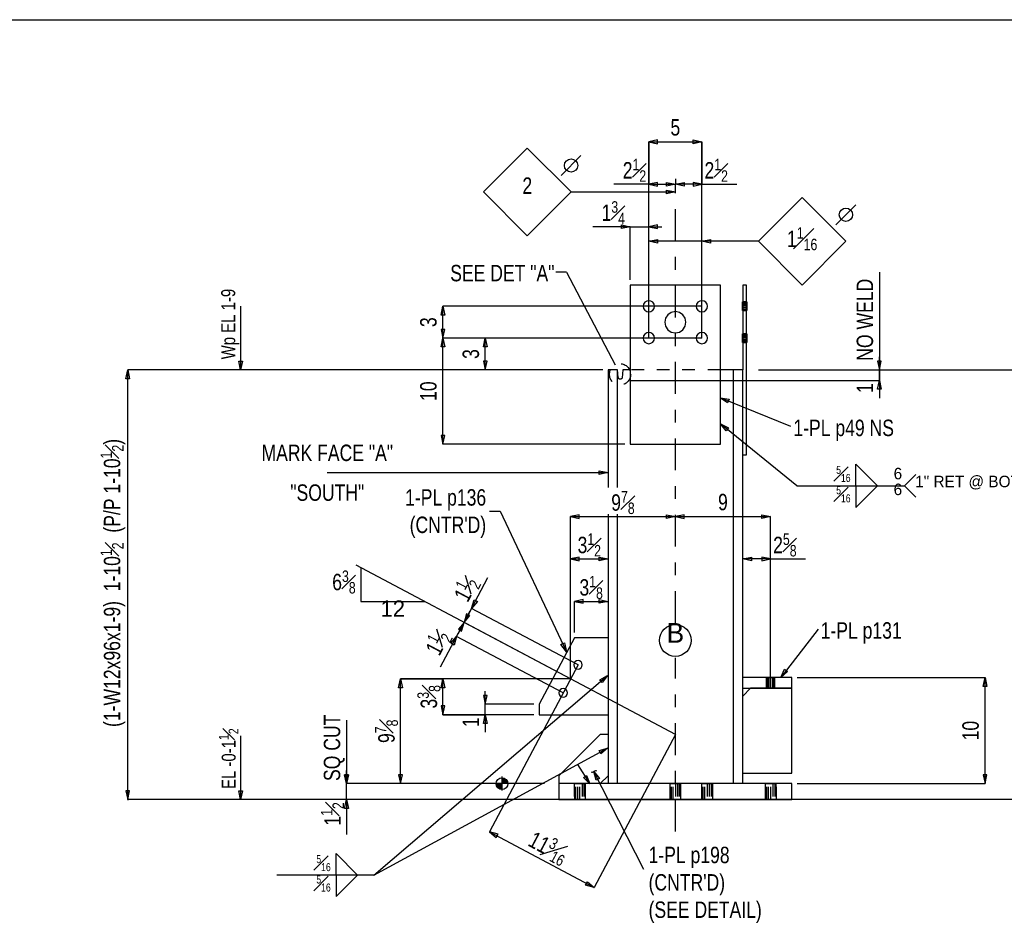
# Model space of a CAD drawing. Header units: inches. Extents: x -17.2 to 17.5, y -11.2 to 11.2.
# Tile 3 of 5: x -4.8 to 3, y 4.2 to 11.2. Entities that reach past the tile are written whole.
import ezdxf
from ezdxf.enums import TextEntityAlignment as Align

# ---------------------------------------------------------------- set-up
doc = ezdxf.new("R2010")
doc.units = ezdxf.units.IN
doc.header["$LTSCALE"] = 2.5
doc.header["$MEASUREMENT"] = 0
doc.linetypes.add('SDS2_5', pattern=[0.04, 0.02, -0.02])
doc.linetypes.add('SDS2_6', pattern=[0.2, 0.1, -0.05, 0, -0.05])
doc.layers.add('Layer_0', color=7, linetype='Continuous')
doc.layers.add('Outline', color=7, linetype='Continuous')
doc.styles.add('MTextWidth', font='txt', dxfattribs={"width": 0.8, "height": 0.2})

msp = doc.modelspace()

# ---------------------------------------------------------------- linework, layer by layer
at = {"color": 1, "linetype": 'Continuous'}
for p, q in [((-1.1305, 9.8966), (-0.7867, 10.2404)), ((-0.7867, 10.2404), (-0.4429, 9.8966)), ((0.1685, 10.2902), (0.1685, 9.9569)), ((0.5851, 10.2902), (0.5851, 9.9569)), ((-0.521, 10.0268), (-0.3648, 10.183)), ((0.3768, 9.9986), (0.3768, 9.9569)), ((0.3768, 9.9986), (0.3768, 9.9569)), ((0.1685, 9.9569), (-0.1059, 9.9569)), ((0.2373, 9.9717), (0.1685, 9.9569)), ((0.1685, 9.9569), (0.2373, 9.9421)), ((0.1685, 9.9569), (0.3768, 9.9569)), ((0.2373, 9.9421), (0.2373, 9.9717)), ((0.3079, 9.9421), (0.3079, 9.9717)), ((0.3079, 9.9717), (0.3768, 9.9569)), ((0.3768, 9.9569), (0.3079, 9.9421)), ((0.3079, 9.8818), (0.3079, 9.9113)), ((0.3079, 9.9113), (0.3768, 9.8966)), ((0.3768, 9.9569), (0.4457, 9.9717)), ((0.5851, 9.9569), (0.3768, 9.9569)), ((0.4457, 9.9421), (0.3768, 9.9569)), ((0.4457, 9.9717), (0.4457, 9.9421)), ((0.5851, 9.9569), (0.5162, 9.9717)), ((0.5162, 9.9717), (0.5162, 9.9421)), ((0.5162, 9.9421), (0.5851, 9.9569)), ((0.5851, 9.9569), (0.8595, 9.9569)), ((-0.7867, 9.5528), (-1.1305, 9.8966)), ((-0.4429, 9.8966), (-0.7867, 9.5528)), ((-0.4429, 9.8966), (0.3768, 9.8966)), ((0.3768, 9.8966), (0.3079, 9.8818)), ((0.3768, 9.8966), (0.3768, 9.8966)), ((0.1685, 9.5094), (0.2373, 9.5242)), ((0.2373, 9.5242), (0.2373, 9.4947)), ((0.5851, 9.5094), (0.1685, 9.5094)), ((0.1685, 9.5094), (0.1685, 9.5094)), ((0.2373, 9.4947), (0.1685, 9.5094)), ((-0.4783, 9.2665), (-0.5617, 9.2665)), ((-0.4783, 9.2665), (-0.0961, 8.5378)), ((1.9805, 9.2665), (1.9805, 8.4152)), ((-1.4648, 8.9297), (-1.4501, 8.9986)), ((-1.4501, 8.7486), (-1.4501, 8.9986)), ((-1.4501, 8.9986), (-1.4353, 8.9297)), ((0.5851, 8.9986), (-1.4501, 8.9986)), ((-1.4353, 8.9297), (-1.4648, 8.9297)), ((-1.4353, 8.8175), (-1.4648, 8.8175)), ((-1.4648, 8.8175), (-1.4501, 8.7486)), ((-1.4648, 8.6797), (-1.4501, 8.7486)), ((-1.4501, 8.7486), (-1.4353, 8.8175)), ((-1.4501, 7.9152), (-1.4501, 8.7486)), ((-1.4501, 8.7486), (-1.4353, 8.6797)), ((-0.8792, 8.7486), (-1.4501, 8.7486)), ((-0.8792, 8.7486), (-1.4501, 8.7486)), ((-1.1315, 8.6797), (-1.1167, 8.7486)), ((-1.1167, 8.4986), (-1.1167, 8.7486)), ((-1.1167, 8.7486), (-1.102, 8.6797)), ((0.5851, 8.7486), (-1.1167, 8.7486)), ((-1.4353, 8.6797), (-1.4648, 8.6797)), ((-1.102, 8.6797), (-1.1315, 8.6797)), ((1.9805, 8.4986), (1.9805, 8.6019)), ((-1.102, 8.5675), (-1.1315, 8.5675)), ((-1.1315, 8.5675), (-1.1167, 8.4986)), ((-1.1167, 8.4986), (-1.102, 8.5675)), ((1.9952, 8.5675), (1.9657, 8.5675)), ((1.9657, 8.5675), (1.9805, 8.4986)), ((1.9805, 8.4986), (1.9952, 8.5675)), ((-0.194, 8.4986), (-1.1167, 8.4986)), ((1.0298, 8.4986), (1.9805, 8.4986)), ((1.9805, 8.4986), (4.6012, 8.4986)), ((1.9805, 8.4152), (1.9805, 8.4986)), ((0.0226, 8.4152), (1.9805, 8.4152)), ((1.9657, 8.3463), (1.9805, 8.4152)), ((1.9805, 8.4152), (1.9805, 8.2774)), ((1.9805, 8.4152), (1.9952, 8.3463)), ((1.2839, 8.0543), (0.7294, 8.2804)), ((0.7294, 8.2804), (0.7294, 8.2804)), ((0.7294, 8.2804), (0.7988, 8.268)), ((0.7876, 8.2407), (0.7294, 8.2804)), ((1.9952, 8.3463), (1.9657, 8.3463)), ((0.7988, 8.268), (0.7876, 8.2407)), ((1.3305, 7.5878), (0.7312, 8.0749)), ((0.7312, 8.0749), (0.7312, 8.0749)), ((0.7312, 8.0749), (0.794, 8.0429)), ((0.7754, 8.02), (0.7312, 8.0749)), ((-1.4353, 7.9841), (-1.4648, 7.9841)), ((-1.4648, 7.9841), (-1.4501, 7.9152)), ((-1.4501, 7.9152), (-1.4353, 7.9841)), ((0.794, 8.0429), (0.7754, 8.02)), ((-0.019, 7.9152), (-1.4501, 7.9152)), ((1.7962, 7.5878), (1.7962, 7.7571)), ((1.7962, 7.7571), (1.9655, 7.5878)), ((2.1772, 7.5878), (2.267, 7.6776)), ((1.3305, 7.5878), (2.1772, 7.5878)), ((1.7962, 7.5878), (1.7962, 7.4185)), ((1.7962, 7.4185), (1.9655, 7.5878)), ((2.1772, 7.5878), (2.267, 7.498)), ((-1.0838, 7.3902), (-1.0005, 7.3902)), ((-1.0005, 7.3902), (-0.4792, 6.285)), ((-0.3779, 7.3616), (-0.4468, 7.3469)), ((-0.3779, 7.3321), (-0.3779, 7.3616)), ((0.3079, 7.3321), (0.3079, 7.3616)), ((0.3079, 7.3616), (0.3768, 7.3469)), ((0.4457, 7.3616), (0.3768, 7.3469)), ((0.4457, 7.3321), (0.4457, 7.3616)), ((1.0558, 7.3321), (1.0558, 7.3616)), ((1.0558, 7.3616), (1.1247, 7.3469)), ((-0.4468, 7.0135), (-0.4468, 7.3469)), ((-0.4468, 7.3469), (-0.3779, 7.3321)), ((-0.4468, 7.3469), (0.3768, 7.3469)), ((0.3768, 7.3469), (0.3079, 7.3321)), ((0.3768, 7.3469), (0.3768, 7.3469)), ((0.3768, 7.3469), (0.3768, 7.3469)), ((0.3768, 7.3469), (0.4457, 7.3321)), ((0.3768, 7.3469), (1.1247, 7.3469)), ((1.1247, 7.3469), (1.0558, 7.3321)), ((1.1247, 7.0135), (1.1247, 7.3469)), ((0.3768, 5.6344), (-2.1308, 6.965)), ((-0.3779, 7.0283), (-0.4468, 7.0135)), ((-0.4468, 6.0715), (-0.4468, 7.0135)), ((-0.4468, 7.0135), (-0.3779, 6.9988)), ((-0.4468, 7.0135), (-0.1524, 7.0135)), ((-0.3779, 6.9988), (-0.3779, 7.0283)), ((-0.2213, 6.9988), (-0.2213, 7.0283)), ((-0.2213, 7.0283), (-0.1524, 7.0135)), ((-0.1524, 7.0135), (-0.2213, 6.9988)), ((-0.1524, 7.0135), (-0.1524, 7.0135)), ((0.906, 7.0135), (0.9748, 7.0283)), ((1.1247, 7.0135), (0.906, 7.0135)), ((0.9748, 6.9988), (0.906, 7.0135)), ((0.906, 7.0135), (0.906, 7.0135)), ((0.9748, 7.0283), (0.9748, 6.9988)), ((1.1247, 7.0135), (1.0558, 7.0283)), ((1.0558, 7.0283), (1.0558, 6.9988)), ((1.0558, 6.9988), (1.1247, 7.0135)), ((1.1247, 5.9986), (1.1247, 7.0135)), ((1.1247, 7.0135), (1.399, 7.0135)), ((-2.094, 6.9455), (-2.094, 6.6802)), ((-1.2248, 6.6258), (-1.0962, 6.8681)), ((-2.094, 6.6802), (-1.594, 6.6802)), ((-1.2248, 6.6258), (-1.2055, 6.6935)), ((-1.1794, 6.6797), (-1.2248, 6.6258)), ((-1.2055, 6.6935), (-1.1794, 6.6797)), ((-0.3481, 6.695), (-0.417, 6.6802)), ((-0.417, 6.4361), (-0.417, 6.6802)), ((-0.417, 6.6802), (-0.3481, 6.6654)), ((-0.417, 6.6802), (-0.1524, 6.6802)), ((-0.3481, 6.6654), (-0.3481, 6.695)), ((-0.2213, 6.6654), (-0.2213, 6.695)), ((-0.2213, 6.695), (-0.1524, 6.6802)), ((-0.1524, 6.6802), (-0.2213, 6.6654)), ((-0.1524, 6.6802), (-0.1524, 6.6802)), ((-1.2248, 6.6258), (-1.2834, 6.5153)), ((-1.2834, 6.5153), (-1.2349, 6.6066)), ((-1.2641, 6.5831), (-1.2834, 6.5153)), ((-1.238, 6.5693), (-1.2641, 6.5831)), ((-0.3882, 6.1819), (-1.2248, 6.6258)), ((-1.3419, 6.4049), (-1.2834, 6.5153)), ((-1.2834, 6.5153), (-1.3318, 6.4241)), ((-1.2834, 6.5153), (-1.3287, 6.4614)), ((-1.3026, 6.4476), (-1.2834, 6.5153)), ((-1.2834, 6.5153), (-1.238, 6.5693)), ((-0.4468, 6.0715), (-1.2834, 6.5153)), ((-0.4468, 6.0715), (-1.2834, 6.5153)), ((-1.3287, 6.4614), (-1.3026, 6.4476)), ((-1.3419, 6.4049), (-1.4705, 6.1626)), ((-1.3873, 6.351), (-1.3419, 6.4049)), ((-1.3612, 6.3371), (-1.3873, 6.351)), ((-1.3419, 6.4049), (-1.3612, 6.3371)), ((-0.5054, 5.9611), (-1.3419, 6.4049)), ((-0.522, 6.3411), (-0.4953, 6.3537)), ((-0.4953, 6.3537), (-0.4792, 6.285)), ((-0.4792, 6.285), (-0.522, 6.3411)), ((-0.4792, 6.285), (-0.4792, 6.285)), ((-0.3882, 6.1819), (-1.0845, 4.8698)), ((-1.9931, 4.5305), (-0.1555, 6.0984)), ((-1.7981, 6.0026), (-1.7834, 6.0715)), ((-1.7834, 5.2486), (-1.7834, 6.0715)), ((-1.7834, 6.0715), (-1.7686, 6.0026)), ((-0.4468, 6.0715), (-1.7834, 6.0715)), ((-1.7834, 6.0715), (-1.4501, 6.0715)), ((-1.4648, 6.0026), (-1.4501, 6.0715)), ((-1.4501, 5.7902), (-1.4501, 6.0715)), ((-1.4501, 6.0715), (-1.4353, 6.0026)), ((-0.2175, 6.0649), (-0.1555, 6.0984)), ((-0.1983, 6.0425), (-0.2175, 6.0649)), ((-0.1555, 6.0984), (-0.1983, 6.0425)), ((-0.1555, 6.0984), (-0.1555, 6.0984)), ((1.333, 6.0819), (2.8109, 6.0819)), ((2.7961, 6.013), (2.8109, 6.0819)), ((2.8109, 5.2486), (2.8109, 6.0819)), ((2.8109, 6.0819), (2.8256, 6.013)), ((-1.7686, 6.0026), (-1.7981, 6.0026)), ((-1.4353, 6.0026), (-1.4648, 6.0026)), ((-1.1167, 5.8722), (-1.1167, 5.9756)), ((2.8256, 6.013), (2.7961, 6.013)), ((-1.102, 5.9411), (-1.1315, 5.9411)), ((-1.1315, 5.9411), (-1.1167, 5.8722)), ((-1.1167, 5.8722), (-1.102, 5.9411)), ((-1.4353, 5.8591), (-1.4648, 5.8591)), ((-1.4648, 5.8591), (-1.4501, 5.7902)), ((-1.4501, 5.7902), (-1.4353, 5.8591)), ((-1.1167, 5.7902), (-1.1167, 5.8722)), ((-0.7357, 5.8722), (-1.1167, 5.8722)), ((-0.7357, 5.7902), (-1.4501, 5.7902)), ((-1.4501, 5.7902), (-1.1167, 5.7902)), ((-1.1315, 5.7213), (-1.1167, 5.7902)), ((-1.1167, 5.7902), (-1.1167, 5.6524)), ((-1.1167, 5.7902), (-1.102, 5.7213)), ((-1.102, 5.7213), (-1.1315, 5.7213)), ((0.3768, 5.6344), (-0.2608, 4.4328)), ((-1.9931, 4.5305), (-0.1555, 5.5283)), ((-0.2231, 5.5084), (-0.1555, 5.5283)), ((-0.209, 5.4824), (-0.2231, 5.5084)), ((-0.1555, 5.5283), (-0.209, 5.4824)), ((-0.1555, 5.5283), (-0.1555, 5.5283)), ((-0.3931, 5.3987), (-0.2958, 5.2476)), ((-1.7686, 5.3175), (-1.7981, 5.3175)), ((-1.7981, 5.3175), (-1.7834, 5.2486)), ((-1.7834, 5.2486), (-1.7686, 5.3175)), ((-0.3455, 5.2975), (-0.3207, 5.3135)), ((-0.2958, 5.2476), (-0.3455, 5.2975)), ((-0.3207, 5.3135), (-0.2958, 5.2476)), ((2.8256, 5.3175), (2.7961, 5.3175)), ((2.7961, 5.3175), (2.8109, 5.2486)), ((2.8109, 5.2486), (2.8256, 5.3175)), ((-0.6524, 5.2486), (-1.7834, 5.2486)), ((-0.2958, 5.2476), (-0.2958, 5.2476)), ((1.3351, 5.2486), (2.8109, 5.2486)), ((-1.0845, 4.8698), (-1.0305, 4.8244)), ((-1.0167, 4.8505), (-1.0845, 4.8698)), ((-1.0845, 4.8698), (-0.2608, 4.4328)), ((-1.0305, 4.8244), (-1.0167, 4.8505)), ((-2.2894, 4.5305), (-2.2894, 4.6998)), ((-2.2894, 4.6998), (-2.1201, 4.5305)), ((-1.9931, 4.5305), (-2.7551, 4.5305)), ((-2.2894, 4.5305), (-2.2894, 4.3612)), ((-2.2894, 4.3612), (-2.1201, 4.5305)), ((-0.3286, 4.452), (-0.3148, 4.4781)), ((-0.2608, 4.4328), (-0.3286, 4.452)), ((-0.3148, 4.4781), (-0.2608, 4.4328))]:
    msp.add_line(p, q, dxfattribs=at)
msp.add_circle((-0.4429, 10.1049), 0.0521, dxfattribs=at)
at = {"color": 1, "linetype": 'SDS2_5'}
msp.add_circle((-0.0574, 8.464), 0.0833, dxfattribs=at)
at = {"layer": 'Layer_0', "color": 2, "linetype": 'Continuous'}
for p, q in [((-17.25, 11.25), (17.25, 11.25)), ((0.731, 9.1652), (0.0226, 9.1652)), ((0.0226, 9.1652), (0.0226, 7.9152)), ((0.731, 7.9152), (0.731, 9.1652)), ((0.9372, 9.1652), (0.906, 9.1652)), ((0.906, 9.1652), (0.906, 8.4986)), ((0.9372, 7.8319), (0.9372, 9.1652)), ((0.906, 9.0324), (0.9055, 9.0324)), ((0.9376, 9.0324), (0.9372, 9.0324)), ((0.9055, 8.9647), (0.906, 8.9647)), ((0.9372, 8.9647), (0.9376, 8.9647)), ((0.906, 8.7824), (0.9055, 8.7824)), ((0.9376, 8.7824), (0.9372, 8.7824)), ((0.9055, 8.7147), (0.906, 8.7147)), ((0.9372, 8.7147), (0.9376, 8.7147)), ((-0.0774, 8.4986), (-0.1524, 8.4986)), ((-0.1524, 8.4986), (-0.1524, 7.576)), ((-0.0716, 8.4396), (-0.0774, 8.4986)), ((-0.0774, 7.576), (-0.0774, 8.4986)), ((-0.0712, 8.4359), (-0.0716, 8.4396)), ((-0.0708, 8.4349), (-0.0712, 8.4359)), ((-0.0712, 8.4359), (-0.0712, 8.4359)), ((-0.0692, 8.4321), (-0.0708, 8.4349)), ((-0.0423, 8.4349), (-0.0439, 8.4321)), ((-0.0419, 8.4359), (-0.0423, 8.4349)), ((-0.0357, 8.4986), (-0.0419, 8.4359)), ((-0.0419, 8.4359), (-0.0419, 8.4359)), ((-0.0304, 8.4986), (-0.0357, 8.4986)), ((-0.0013, 8.4986), (-0.0304, 8.4986)), ((0.0226, 8.4986), (-0.0013, 8.4986)), ((0.7549, 8.4986), (0.731, 8.4986)), ((0.784, 8.4986), (0.7549, 8.4986)), ((0.8087, 8.4986), (0.784, 8.4986)), ((0.8252, 8.4986), (0.8087, 8.4986)), ((0.831, 8.4986), (0.8252, 8.4986)), ((0.831, 8.4986), (0.831, 5.2486)), ((0.906, 8.4986), (0.831, 8.4986)), ((0.906, 5.2486), (0.906, 8.4986)), ((-0.067, 8.4297), (-0.0692, 8.4321)), ((-0.0644, 8.4277), (-0.067, 8.4297)), ((-0.0614, 8.4264), (-0.0644, 8.4277)), ((-0.0582, 8.4257), (-0.0614, 8.4264)), ((-0.0551, 8.4257), (-0.0582, 8.4257)), ((-0.0549, 8.4257), (-0.0551, 8.4257)), ((-0.0517, 8.4264), (-0.0549, 8.4257)), ((-0.0487, 8.4277), (-0.0517, 8.4264)), ((-0.0461, 8.4297), (-0.0487, 8.4277)), ((-0.0439, 8.4321), (-0.0461, 8.4297)), ((0.0226, 7.9152), (0.731, 7.9152)), ((0.906, 7.8319), (0.9372, 7.8319)), ((-0.1524, 7.366), (-0.1524, 5.2486)), ((-0.0774, 5.2486), (-0.0774, 7.366)), ((-0.417, 6.3944), (-0.694, 5.8722)), ((-0.1524, 6.3944), (-0.417, 6.3944)), ((1.2914, 6.0819), (0.906, 6.0819)), ((1.0908, 6.0823), (1.0908, 6.0819)), ((1.1586, 6.0819), (1.1586, 6.0823)), ((1.2914, 5.9986), (1.2914, 6.0819)), ((0.906, 5.9986), (1.2914, 5.9986)), ((0.9685, 5.9986), (0.906, 5.9361)), ((1.2914, 5.9986), (0.9685, 5.9986)), ((1.2914, 5.3319), (1.2914, 5.9986)), ((-0.694, 5.8722), (-0.694, 5.7902)), ((-0.694, 5.7902), (-0.1524, 5.7902)), ((-0.2149, 5.634), (-0.5378, 5.3111)), ((-0.1524, 5.634), (-0.2149, 5.634)), ((-0.5378, 5.3111), (-0.5378, 5.2486)), ((-0.2149, 5.2486), (-0.1524, 5.3111)), ((0.906, 5.3319), (1.2914, 5.3319)), ((-0.5399, 5.2486), (-0.5399, 5.1236)), ((1.2935, 5.2486), (-0.5399, 5.2486)), ((-0.4175, 5.249), (-0.4175, 5.2486)), ((-0.3289, 5.2486), (-0.3289, 5.249)), ((0.3325, 5.249), (0.3325, 5.2486)), ((0.4211, 5.2486), (0.4211, 5.249)), ((1.0825, 5.249), (1.0825, 5.2486)), ((1.1711, 5.2486), (1.1711, 5.249)), ((1.2935, 5.1236), (1.2935, 5.2486)), ((-0.5399, 5.1236), (1.2935, 5.1236)), ((-0.4175, 5.1236), (-0.4175, 5.1231)), ((-0.3289, 5.1231), (-0.3289, 5.1236)), ((0.3325, 5.1236), (0.3325, 5.1231)), ((0.4211, 5.1231), (0.4211, 5.1236)), ((0.5825, 5.1236), (0.5825, 5.1231)), ((0.6711, 5.1231), (0.6711, 5.1236)), ((1.0825, 5.1236), (1.0825, 5.1231)), ((1.1711, 5.1231), (1.1711, 5.1236))]:
    msp.add_line(p, q, dxfattribs=at)
at = {"layer": 'Layer_0', "color": 1, "linetype": 'SDS2_5'}
for p, q in [((0.9055, 9.0298), (0.9055, 9.0324)), ((0.9055, 9.0298), (0.906, 9.0298)), ((0.9055, 9.0225), (0.9055, 9.0298)), ((0.9055, 9.0225), (0.906, 9.0225)), ((0.9055, 9.0115), (0.9055, 9.0225)), ((0.9055, 9.0115), (0.906, 9.0115)), ((0.9055, 8.9986), (0.9055, 9.0115)), ((0.906, 8.9986), (0.9055, 8.9986)), ((0.9055, 8.9856), (0.9055, 8.9986)), ((0.906, 8.9856), (0.9055, 8.9856)), ((0.9055, 8.9746), (0.9055, 8.9856)), ((0.9372, 9.0324), (0.906, 9.0324)), ((0.906, 9.0298), (0.9372, 9.0298)), ((0.906, 9.0225), (0.9372, 9.0225)), ((0.906, 9.0115), (0.9372, 9.0115)), ((0.9372, 8.9986), (0.906, 8.9986)), ((0.9372, 8.9856), (0.906, 8.9856)), ((0.9372, 9.0298), (0.9376, 9.0298)), ((0.9372, 9.0225), (0.9376, 9.0225)), ((0.9372, 9.0115), (0.9376, 9.0115)), ((0.9376, 8.9986), (0.9372, 8.9986)), ((0.9376, 8.9856), (0.9372, 8.9856)), ((0.9376, 9.0324), (0.9376, 9.0298)), ((0.9376, 9.0298), (0.9376, 9.0225)), ((0.9376, 9.0225), (0.9376, 9.0115)), ((0.9376, 9.0115), (0.9376, 8.9986)), ((0.9376, 8.9986), (0.9376, 8.9856)), ((0.9376, 8.9856), (0.9376, 8.9746)), ((0.906, 8.9746), (0.9055, 8.9746)), ((0.9055, 8.9673), (0.9055, 8.9746)), ((0.906, 8.9673), (0.9055, 8.9673)), ((0.9055, 8.9647), (0.9055, 8.9673)), ((0.9372, 8.9746), (0.906, 8.9746)), ((0.9372, 8.9673), (0.906, 8.9673)), ((0.906, 8.9647), (0.9372, 8.9647)), ((0.9376, 8.9746), (0.9372, 8.9746)), ((0.9376, 8.9673), (0.9372, 8.9673)), ((0.9376, 8.9746), (0.9376, 8.9673)), ((0.9376, 8.9673), (0.9376, 8.9647)), ((0.9055, 8.7798), (0.9055, 8.7824)), ((0.9055, 8.7798), (0.906, 8.7798)), ((0.9055, 8.7725), (0.9055, 8.7798)), ((0.9055, 8.7725), (0.906, 8.7725)), ((0.9055, 8.7615), (0.9055, 8.7725)), ((0.9055, 8.7615), (0.906, 8.7615)), ((0.9055, 8.7486), (0.9055, 8.7615)), ((0.906, 8.7486), (0.9055, 8.7486)), ((0.9055, 8.7356), (0.9055, 8.7486)), ((0.9372, 8.7824), (0.906, 8.7824)), ((0.906, 8.7798), (0.9372, 8.7798)), ((0.906, 8.7725), (0.9372, 8.7725)), ((0.906, 8.7615), (0.9372, 8.7615)), ((0.9372, 8.7486), (0.906, 8.7486)), ((0.9372, 8.7798), (0.9376, 8.7798)), ((0.9372, 8.7725), (0.9376, 8.7725)), ((0.9372, 8.7615), (0.9376, 8.7615)), ((0.9376, 8.7486), (0.9372, 8.7486)), ((0.9376, 8.7824), (0.9376, 8.7798)), ((0.9376, 8.7798), (0.9376, 8.7725)), ((0.9376, 8.7725), (0.9376, 8.7615)), ((0.9376, 8.7615), (0.9376, 8.7486)), ((0.9376, 8.7486), (0.9376, 8.7356)), ((0.906, 8.7356), (0.9055, 8.7356)), ((0.9055, 8.7246), (0.9055, 8.7356)), ((0.906, 8.7246), (0.9055, 8.7246)), ((0.9055, 8.7173), (0.9055, 8.7246)), ((0.906, 8.7173), (0.9055, 8.7173)), ((0.9055, 8.7147), (0.9055, 8.7173)), ((0.9372, 8.7356), (0.906, 8.7356)), ((0.9372, 8.7246), (0.906, 8.7246)), ((0.9372, 8.7173), (0.906, 8.7173)), ((0.906, 8.7147), (0.9372, 8.7147)), ((0.9376, 8.7356), (0.9372, 8.7356)), ((0.9376, 8.7246), (0.9372, 8.7246)), ((0.9376, 8.7173), (0.9372, 8.7173)), ((0.9376, 8.7356), (0.9376, 8.7246)), ((0.9376, 8.7246), (0.9376, 8.7173)), ((0.9376, 8.7173), (0.9376, 8.7147)), ((0.731, 8.4986), (0.0226, 8.4986)), ((1.0908, 6.0823), (1.0934, 6.0823)), ((1.0908, 6.0819), (1.0908, 5.9981)), ((1.0934, 6.0819), (1.0934, 6.0823)), ((1.0934, 6.0823), (1.1008, 6.0823)), ((1.0934, 5.9981), (1.0934, 6.0819)), ((1.1008, 6.0819), (1.1008, 6.0823)), ((1.1008, 6.0823), (1.1117, 6.0823)), ((1.1008, 5.9981), (1.1008, 6.0819)), ((1.1117, 6.0819), (1.1117, 6.0823)), ((1.1117, 6.0823), (1.1247, 6.0823)), ((1.1117, 5.9981), (1.1117, 6.0819)), ((1.1247, 6.0819), (1.1247, 6.0823)), ((1.1247, 6.0823), (1.1377, 6.0823)), ((1.1247, 5.9981), (1.1247, 6.0819)), ((1.1377, 6.0823), (1.1377, 6.0819)), ((1.1377, 6.0823), (1.1486, 6.0823)), ((1.1377, 6.0819), (1.1377, 5.9981)), ((1.1486, 6.0823), (1.1486, 6.0819)), ((1.1486, 6.0823), (1.156, 6.0823)), ((1.1486, 6.0819), (1.1486, 5.9981)), ((1.156, 6.0823), (1.156, 6.0819)), ((1.156, 6.0823), (1.1586, 6.0823)), ((1.156, 6.0819), (1.156, 5.9981)), ((1.1586, 5.9981), (1.1586, 6.0819)), ((1.0934, 5.9981), (1.0908, 5.9981)), ((1.1008, 5.9981), (1.0934, 5.9981)), ((1.1117, 5.9981), (1.1008, 5.9981)), ((1.1247, 5.9981), (1.1117, 5.9981)), ((1.1377, 5.9981), (1.1247, 5.9981)), ((1.1486, 5.9981), (1.1377, 5.9981)), ((1.156, 5.9981), (1.1486, 5.9981)), ((1.1586, 5.9981), (1.156, 5.9981)), ((-0.4175, 5.249), (-0.4141, 5.249)), ((-0.4175, 5.2486), (-0.4175, 5.1236)), ((-0.4141, 5.2486), (-0.4141, 5.249)), ((-0.4141, 5.249), (-0.4045, 5.249)), ((-0.4141, 5.1236), (-0.4141, 5.2486)), ((-0.4045, 5.2486), (-0.4045, 5.249)), ((-0.4045, 5.249), (-0.3902, 5.249)), ((-0.4045, 5.1236), (-0.4045, 5.2486)), ((-0.3902, 5.2486), (-0.3902, 5.249)), ((-0.3902, 5.249), (-0.3732, 5.249)), ((-0.3902, 5.1236), (-0.3902, 5.2486)), ((-0.3732, 5.2486), (-0.3732, 5.249)), ((-0.3732, 5.249), (-0.3563, 5.249)), ((-0.3732, 5.1236), (-0.3732, 5.2486)), ((-0.3563, 5.249), (-0.3563, 5.2486)), ((-0.3563, 5.249), (-0.3419, 5.249)), ((-0.3563, 5.2486), (-0.3563, 5.1236)), ((-0.3419, 5.249), (-0.3419, 5.2486)), ((-0.3419, 5.249), (-0.3323, 5.249)), ((-0.3419, 5.2486), (-0.3419, 5.1236)), ((-0.3323, 5.249), (-0.3323, 5.2486)), ((-0.3323, 5.249), (-0.3289, 5.249)), ((-0.3323, 5.2486), (-0.3323, 5.1236)), ((-0.3289, 5.1236), (-0.3289, 5.2486)), ((0.3325, 5.249), (0.3359, 5.249)), ((0.3325, 5.2486), (0.3325, 5.1236)), ((0.3359, 5.2486), (0.3359, 5.249)), ((0.3359, 5.249), (0.3455, 5.249)), ((0.3359, 5.1236), (0.3359, 5.2486)), ((0.3455, 5.2486), (0.3455, 5.249)), ((0.3455, 5.249), (0.3598, 5.249)), ((0.3455, 5.1236), (0.3455, 5.2486)), ((0.3598, 5.2486), (0.3598, 5.249)), ((0.3598, 5.249), (0.3768, 5.249)), ((0.3598, 5.1236), (0.3598, 5.2486)), ((0.3768, 5.249), (0.3768, 5.2486)), ((0.3768, 5.249), (0.3937, 5.249)), ((0.3768, 5.2486), (0.3768, 5.1236)), ((0.3937, 5.249), (0.3937, 5.2486)), ((0.3937, 5.249), (0.4081, 5.249)), ((0.3937, 5.2486), (0.3937, 5.1236)), ((0.4081, 5.249), (0.4081, 5.2486)), ((0.4081, 5.249), (0.4177, 5.249)), ((0.4081, 5.2486), (0.4081, 5.1236)), ((0.4177, 5.249), (0.4177, 5.2486)), ((0.4177, 5.249), (0.4211, 5.249)), ((0.4177, 5.2486), (0.4177, 5.1236)), ((0.4211, 5.1236), (0.4211, 5.2486)), ((0.5825, 5.249), (0.5825, 5.1236)), ((0.5825, 5.249), (0.5859, 5.249)), ((0.5859, 5.1236), (0.5859, 5.249)), ((0.5859, 5.249), (0.5955, 5.249)), ((0.5955, 5.1236), (0.5955, 5.249)), ((0.5955, 5.249), (0.6098, 5.249)), ((0.6098, 5.1236), (0.6098, 5.249)), ((0.6098, 5.249), (0.6268, 5.249)), ((0.6268, 5.249), (0.6268, 5.1236)), ((0.6268, 5.249), (0.6437, 5.249)), ((0.6437, 5.249), (0.6437, 5.1236)), ((0.6437, 5.249), (0.6581, 5.249)), ((0.6581, 5.249), (0.6581, 5.1236)), ((0.6581, 5.249), (0.6677, 5.249)), ((0.6677, 5.249), (0.6677, 5.1236)), ((0.6677, 5.249), (0.6711, 5.249)), ((0.6711, 5.1236), (0.6711, 5.249)), ((1.0825, 5.249), (1.0859, 5.249)), ((1.0825, 5.2486), (1.0825, 5.1236)), ((1.0859, 5.2486), (1.0859, 5.249)), ((1.0859, 5.249), (1.0955, 5.249)), ((1.0859, 5.1236), (1.0859, 5.2486)), ((1.0955, 5.2486), (1.0955, 5.249)), ((1.0955, 5.249), (1.1098, 5.249)), ((1.0955, 5.1236), (1.0955, 5.2486)), ((1.1098, 5.2486), (1.1098, 5.249)), ((1.1098, 5.249), (1.1268, 5.249)), ((1.1098, 5.1236), (1.1098, 5.2486)), ((1.1268, 5.2486), (1.1268, 5.249)), ((1.1268, 5.249), (1.1437, 5.249)), ((1.1268, 5.1236), (1.1268, 5.2486)), ((1.1437, 5.249), (1.1437, 5.2486)), ((1.1437, 5.249), (1.1581, 5.249)), ((1.1437, 5.2486), (1.1437, 5.1236)), ((1.1581, 5.249), (1.1581, 5.2486)), ((1.1581, 5.249), (1.1677, 5.249)), ((1.1581, 5.2486), (1.1581, 5.1236)), ((1.1677, 5.249), (1.1677, 5.2486)), ((1.1677, 5.249), (1.1711, 5.249)), ((1.1677, 5.2486), (1.1677, 5.1236)), ((1.1711, 5.1236), (1.1711, 5.2486)), ((-0.4141, 5.1231), (-0.4175, 5.1231)), ((-0.4141, 5.1231), (-0.4141, 5.1236)), ((-0.4045, 5.1231), (-0.4141, 5.1231)), ((-0.4045, 5.1231), (-0.4045, 5.1236)), ((-0.3902, 5.1231), (-0.4045, 5.1231)), ((-0.3902, 5.1231), (-0.3902, 5.1236)), ((-0.3732, 5.1231), (-0.3902, 5.1231)), ((-0.3732, 5.1231), (-0.3732, 5.1236)), ((-0.3563, 5.1231), (-0.3732, 5.1231)), ((-0.3563, 5.1236), (-0.3563, 5.1231)), ((-0.3419, 5.1231), (-0.3563, 5.1231)), ((-0.3419, 5.1236), (-0.3419, 5.1231)), ((-0.3323, 5.1231), (-0.3419, 5.1231)), ((-0.3323, 5.1236), (-0.3323, 5.1231)), ((-0.3289, 5.1231), (-0.3323, 5.1231)), ((0.3359, 5.1231), (0.3325, 5.1231)), ((0.3359, 5.1231), (0.3359, 5.1236)), ((0.3455, 5.1231), (0.3359, 5.1231)), ((0.3455, 5.1231), (0.3455, 5.1236)), ((0.3598, 5.1231), (0.3455, 5.1231)), ((0.3598, 5.1231), (0.3598, 5.1236)), ((0.3768, 5.1231), (0.3598, 5.1231)), ((0.3768, 5.1236), (0.3768, 5.1231)), ((0.3937, 5.1231), (0.3768, 5.1231)), ((0.3937, 5.1236), (0.3937, 5.1231)), ((0.4081, 5.1231), (0.3937, 5.1231)), ((0.4081, 5.1236), (0.4081, 5.1231)), ((0.4177, 5.1231), (0.4081, 5.1231)), ((0.4177, 5.1236), (0.4177, 5.1231)), ((0.4211, 5.1231), (0.4177, 5.1231)), ((0.5859, 5.1231), (0.5825, 5.1231)), ((0.5859, 5.1231), (0.5859, 5.1236)), ((0.5955, 5.1231), (0.5859, 5.1231)), ((0.5955, 5.1231), (0.5955, 5.1236)), ((0.6098, 5.1231), (0.5955, 5.1231)), ((0.6098, 5.1231), (0.6098, 5.1236)), ((0.6268, 5.1231), (0.6098, 5.1231)), ((0.6268, 5.1236), (0.6268, 5.1231)), ((0.6437, 5.1231), (0.6268, 5.1231)), ((0.6437, 5.1236), (0.6437, 5.1231)), ((0.6581, 5.1231), (0.6437, 5.1231)), ((0.6581, 5.1236), (0.6581, 5.1231)), ((0.6677, 5.1231), (0.6581, 5.1231)), ((0.6677, 5.1236), (0.6677, 5.1231)), ((0.6711, 5.1231), (0.6677, 5.1231)), ((1.0859, 5.1231), (1.0825, 5.1231)), ((1.0859, 5.1231), (1.0859, 5.1236)), ((1.0955, 5.1231), (1.0859, 5.1231)), ((1.0955, 5.1231), (1.0955, 5.1236)), ((1.1098, 5.1231), (1.0955, 5.1231)), ((1.1098, 5.1231), (1.1098, 5.1236)), ((1.1268, 5.1231), (1.1098, 5.1231)), ((1.1268, 5.1231), (1.1268, 5.1236)), ((1.1437, 5.1231), (1.1268, 5.1231)), ((1.1437, 5.1236), (1.1437, 5.1231)), ((1.1581, 5.1231), (1.1437, 5.1231)), ((1.1581, 5.1236), (1.1581, 5.1231)), ((1.1677, 5.1231), (1.1581, 5.1231)), ((1.1677, 5.1236), (1.1677, 5.1231)), ((1.1711, 5.1231), (1.1677, 5.1231))]:
    msp.add_line(p, q, dxfattribs=at)
at = {"layer": 'Layer_0', "color": 3, "linetype": 'Continuous'}
for points in [[(0.1685, 8.9543), (0.1854, 8.9577), (0.1998, 8.9673), (0.2094, 8.9816), (0.2127, 8.9986), (0.2094, 9.0155), (0.1998, 9.0299), (0.1854, 9.0395), (0.1685, 9.0428), (0.1515, 9.0395), (0.1371, 9.0299), (0.1276, 9.0155), (0.1242, 8.9986), (0.1276, 8.9816), (0.1371, 8.9673), (0.1515, 8.9577), (0.1685, 8.9543)], [(0.5851, 8.9543), (0.6021, 8.9577), (0.6164, 8.9673), (0.626, 8.9816), (0.6294, 8.9986), (0.626, 9.0155), (0.6164, 9.0299), (0.6021, 9.0395), (0.5851, 9.0428), (0.5682, 9.0395), (0.5538, 9.0299), (0.5442, 9.0155), (0.5408, 8.9986), (0.5442, 8.9816), (0.5538, 8.9673), (0.5682, 8.9577), (0.5851, 8.9543)], [(0.3768, 8.7902), (0.4087, 8.7966), (0.4357, 8.8146), (0.4538, 8.8417), (0.4601, 8.8736), (0.4538, 8.9055), (0.4357, 8.9325), (0.4087, 8.9506), (0.3768, 8.9569), (0.3449, 8.9506), (0.3179, 8.9325), (0.2998, 8.9055), (0.2935, 8.8736), (0.2998, 8.8417), (0.3179, 8.8146), (0.3449, 8.7966), (0.3768, 8.7902)], [(0.1685, 8.7043), (0.1854, 8.7077), (0.1998, 8.7173), (0.2094, 8.7316), (0.2127, 8.7486), (0.2094, 8.7655), (0.1998, 8.7799), (0.1854, 8.7895), (0.1685, 8.7928), (0.1515, 8.7895), (0.1371, 8.7799), (0.1276, 8.7655), (0.1242, 8.7486), (0.1276, 8.7316), (0.1371, 8.7173), (0.1515, 8.7077), (0.1685, 8.7043)], [(0.5851, 8.7043), (0.6021, 8.7077), (0.6164, 8.7173), (0.626, 8.7316), (0.6294, 8.7486), (0.626, 8.7655), (0.6164, 8.7799), (0.6021, 8.7895), (0.5851, 8.7928), (0.5682, 8.7895), (0.5538, 8.7799), (0.5442, 8.7655), (0.5408, 8.7486), (0.5442, 8.7316), (0.5538, 8.7173), (0.5682, 8.7077), (0.5851, 8.7043)], [(-0.4012, 6.2132), (-0.4122, 6.2058), (-0.4195, 6.1948), (-0.4221, 6.1819), (-0.4195, 6.1689), (-0.4122, 6.158), (-0.4012, 6.1506), (-0.3882, 6.148), (-0.3753, 6.1506), (-0.3643, 6.158), (-0.357, 6.1689), (-0.3544, 6.1819), (-0.357, 6.1948), (-0.3643, 6.2058), (-0.3753, 6.2132), (-0.3882, 6.2157), (-0.4012, 6.2132)], [(-0.5184, 5.9923), (-0.5294, 5.985), (-0.5367, 5.974), (-0.5393, 5.9611), (-0.5367, 5.9481), (-0.5294, 5.9371), (-0.5184, 5.9298), (-0.5054, 5.9272), (-0.4925, 5.9298), (-0.4815, 5.9371), (-0.4741, 5.9481), (-0.4716, 5.9611), (-0.4741, 5.974), (-0.4815, 5.985), (-0.4925, 5.9923), (-0.5054, 5.9949), (-0.5184, 5.9923)]]:
    msp.add_lwpolyline(points, close=True, dxfattribs=at)
at = {"layer": 'Outline', "color": 1, "linetype": 'Continuous'}
for p, q in [((0.2373, 10.305), (0.1685, 10.2902)), ((0.2373, 10.2755), (0.2373, 10.305)), ((0.5162, 10.2755), (0.5162, 10.305)), ((0.5162, 10.305), (0.5851, 10.2902)), ((0.1685, 8.7486), (0.1685, 10.2902)), ((0.1685, 10.2902), (0.2373, 10.2755)), ((0.1685, 10.2902), (0.5851, 10.2902)), ((0.5851, 10.2902), (0.5162, 10.2755)), ((0.5851, 8.7486), (0.5851, 10.2902)), ((1.0298, 9.5094), (1.3736, 9.8532)), ((1.3736, 9.8532), (1.7174, 9.5094)), ((1.6393, 9.6396), (1.7956, 9.7959)), ((0.0226, 9.6236), (-0.2725, 9.6236)), ((-0.0463, 9.6088), (-0.0463, 9.6383)), ((-0.0463, 9.6383), (0.0226, 9.6236)), ((0.0226, 9.6236), (-0.0463, 9.6088)), ((0.0226, 9.2069), (0.0226, 9.6236)), ((0.0226, 9.6236), (0.1685, 9.6236)), ((0.2373, 9.6383), (0.1685, 9.6236)), ((0.1685, 9.6236), (0.2718, 9.6236)), ((0.1685, 9.6236), (0.2373, 9.6088)), ((0.1685, 8.9986), (0.1685, 9.6236)), ((0.2373, 9.6088), (0.2373, 9.6383)), ((0.5851, 9.5094), (0.654, 9.5242)), ((0.654, 9.5242), (0.654, 9.4947)), ((1.0298, 9.5094), (0.5851, 9.5094)), ((0.5851, 9.5094), (0.5851, 9.5094)), ((0.654, 9.4947), (0.5851, 9.5094)), ((1.3736, 9.1656), (1.0298, 9.5094)), ((1.7174, 9.5094), (1.3736, 9.1656)), ((-3.0402, 8.9986), (-3.0402, 8.4986)), ((-3.0402, 8.4986), (-3.0549, 8.5675)), ((-3.0549, 8.5675), (-3.0254, 8.5675)), ((-3.0254, 8.5675), (-3.0402, 8.4986)), ((-3.9419, 8.4297), (-3.9272, 8.4986)), ((-3.9272, 5.1236), (-3.9272, 8.4986)), ((-3.9272, 8.4986), (-3.9124, 8.4297)), ((-1.1167, 8.4986), (-3.9272, 8.4986)), ((-3.0402, 8.4986), (-3.0402, 8.4986)), ((-3.9124, 8.4297), (-3.9419, 8.4297)), ((-2.3587, 7.6917), (-0.1524, 7.6917)), ((-0.2213, 7.6769), (-0.2213, 7.7065)), ((-0.2213, 7.7065), (-0.1524, 7.6917)), ((-0.1524, 7.6917), (-0.2213, 7.6769)), ((-0.1524, 7.6917), (-0.1524, 7.6917)), ((1.4981, 6.4631), (1.2056, 6.0833)), ((1.2056, 6.0833), (1.2359, 6.1469)), ((1.2593, 6.1289), (1.2056, 6.0833)), ((1.2359, 6.1469), (1.2593, 6.1289)), ((1.2056, 6.0833), (1.2056, 6.0833)), ((-2.2075, 5.7486), (-2.2075, 5.2486)), ((-3.0402, 5.6236), (-3.0402, 5.1236)), ((-2.2075, 5.2486), (-2.2075, 5.3519)), ((0.129, 4.5736), (-0.263, 5.3438)), ((-0.263, 5.3438), (-0.263, 5.3438)), ((-0.263, 5.3438), (-0.2186, 5.2891)), ((-0.2449, 5.2757), (-0.263, 5.3438)), ((-2.2075, 5.2486), (-2.2223, 5.3175)), ((-2.2223, 5.3175), (-2.1928, 5.3175)), ((-2.1928, 5.3175), (-2.2223, 5.3175)), ((-2.2223, 5.3175), (-2.2075, 5.2486)), ((-2.1928, 5.3175), (-2.2075, 5.2486)), ((-2.2075, 5.2486), (-2.1928, 5.3175)), ((-0.9857, 5.3036), (-0.9857, 5.1936)), ((-0.2186, 5.2891), (-0.2449, 5.2757)), ((-3.9124, 5.1925), (-3.9419, 5.1925)), ((-3.9419, 5.1925), (-3.9272, 5.1236)), ((-3.9272, 5.1236), (-3.9124, 5.1925)), ((-3.0402, 5.1236), (-3.0549, 5.1925)), ((-3.0549, 5.1925), (-3.0254, 5.1925)), ((-3.0254, 5.1925), (-3.0402, 5.1236)), ((-2.2075, 5.2486), (-2.2075, 5.2486)), ((-2.2075, 5.1236), (-2.2075, 5.2486)), ((-1.7834, 5.2486), (-2.2075, 5.2486)), ((-0.9307, 5.2486), (-1.0407, 5.2486)), ((-0.694, 5.2486), (-0.9857, 5.2486)), ((6, 5.1236), (-3.9272, 5.1236)), ((-3.9272, 5.1236), (-3.9272, 5.1191)), ((-3.0402, 5.1236), (-3.0402, 5.1236)), ((-2.2223, 5.0547), (-2.2075, 5.1236)), ((0.3768, 5.1236), (-2.2075, 5.1236)), ((-2.2075, 5.1236), (-2.2075, 4.8492)), ((-2.2075, 5.1236), (-2.1928, 5.0547)), ((-2.1928, 5.0547), (-2.2223, 5.0547))]:
    msp.add_line(p, q, dxfattribs=at)
at = {"layer": 'Outline', "color": 1, "linetype": 'SDS2_6'}
for p, q in [((0.3768, 6.5111), (0.3768, 9.9569)), ((0.3768, 4.8736), (0.3768, 6.2361))]:
    msp.add_line(p, q, dxfattribs=at)
at = {"layer": 'Outline', "color": 3, "linetype": 'Continuous'}
for p, q in [((-0.9857, 5.2902), (-0.9666, 5.2902)), ((-0.9857, 5.2819), (-0.9543, 5.2819)), ((-0.9857, 5.2736), (-0.9473, 5.2736)), ((-0.9857, 5.2652), (-0.943, 5.2652)), ((-0.9857, 5.2402), (-1.0308, 5.2402)), ((-0.9857, 5.2319), (-1.0284, 5.2319)), ((-0.9857, 5.2236), (-1.0241, 5.2236)), ((-0.9857, 5.2152), (-1.0172, 5.2152)), ((-0.9857, 5.2069), (-1.0048, 5.2069)), ((-0.9857, 5.2569), (-0.9406, 5.2569))]:
    msp.add_line(p, q, dxfattribs=at)
at = {"layer": 'Outline', "color": 1, "linetype": 'Continuous'}
for centre, radius in [((1.7174, 9.7178), 0.0521), ((-0.9857, 5.2486), 0.0458)]:
    msp.add_circle(centre, radius, dxfattribs=at)
at = {"layer": 'Outline', "color": 3, "linetype": 'Continuous'}
msp.add_circle((0.3768, 6.3736), 0.125, dxfattribs=at)
at = {"layer": 'Outline', "color": 1, "linetype": 'Continuous'}
for centre, start, end in [((-0.278, 5.3652), 251.97422, 305.10432), ((-0.248, 5.3225), 71.97422, 125.10432)]:
    msp.add_arc(centre, 0.0261, start, end, dxfattribs=at)

# ---------------------------------------------------------------- texts
at = {"color": 1, "linetype": 'Continuous', "width": 0.8}
msp.add_text('2', height=0.129, dxfattribs=at).set_placement((-0.7867, 9.9462), align=Align.MIDDLE_CENTER)
at = {"color": 2, "linetype": 'Continuous', "width": 0.8}
msp.add_text('SEE DET "A"', height=0.129022, dxfattribs=at).set_placement((-0.5735, 9.1948), align=Align.RIGHT)
msp.add_text('NO WELD', height=0.12902, rotation=90, dxfattribs=at).set_placement((1.9308, 8.5709))
for s, height, p in [('3', 0.129, (-1.4997, 8.8736)), ('3', 0.129, (-1.1663, 8.6236)), ('10', 0.12902, (-1.4997, 8.3319)), ('10', 0.12902, (2.7612, 5.6652))]:
    msp.add_text(s, height=height, rotation=90, dxfattribs=at).set_placement(p, align=Align.CENTER)
for p in [(1.9308, 8.3944), (-1.1663, 5.7694)]:
    msp.add_text('1', height=0.129, rotation=90, dxfattribs=at).set_placement(p, align=Align.RIGHT)
msp.add_text('1-PL p49 NS', height=0.129022, dxfattribs=at).set_placement((1.3048, 7.9789))
at = {"color": 1, "linetype": 'Continuous'}
msp.add_text('6', height=0.0903, dxfattribs=at).set_placement((2.0925, 7.6395))
msp.add_text('1" RET @ BOTTOM', height=0.090316, dxfattribs=at).set_placement((2.2619, 7.6225), align=Align.MIDDLE_LEFT)
msp.add_text('6', height=0.0903, dxfattribs=at).set_placement((2.0925, 7.6056), align=Align.TOP_LEFT)
at = {"color": 2, "linetype": 'Continuous', "width": 0.8}
msp.add_text('9', height=0.129, dxfattribs=at).set_placement((0.7507, 7.3965), align=Align.CENTER)
at = {"color": 1, "linetype": 'Continuous'}
msp.add_text('12', height=0.12902, dxfattribs=at).set_placement((-1.844, 6.6882), align=Align.TOP_CENTER)
at = {"color": 2, "linetype": 'Continuous', "char_height": 0.129022, "style": 'MTextWidth'}
for s, insert, attachment_point in [('\\A1;2{\\H0.70x;\\S1#2;}', (0.1476, 9.9767), 9), ('\\A1;2{\\H0.70x;\\S1#2;}', (0.606, 9.9767), 7), ('\\A1;9{\\H0.70x;\\S7#8;}', (-0.035, 7.3667), 8), ('\\A1;3{\\H0.70x;\\S1#2;}', (-0.2996, 7.0334), 8), ('\\A1;2{\\H0.70x;\\S5#8;}', (1.1455, 7.0334), 7), ('\\A1;3{\\H0.70x;\\S1#8;}', (-0.2847, 6.7), 8)]:
    msp.add_mtext(s, dxfattribs=dict(at, insert=insert, attachment_point=attachment_point))
at = {"color": 1, "linetype": 'Continuous', "style": 'MTextWidth'}
for s, insert, char_height, attachment_point in [('\\A1;{\\H0.70x;\\S5#16;}', (1.7539, 7.6186), 0.090316, 9), ('\\A1;{\\H0.70x;\\S5#16;}', (1.7539, 7.5848), 0.090316, 3), ('\\A1;6{\\H0.70x;\\S3#8;}', (-2.1357, 6.8327), 0.129022, 6), ('\\A1;{\\H0.70x;\\S5#16;}', (-2.3318, 4.5613), 0.090316, 9), ('\\A1;{\\H0.70x;\\S5#16;}', (-2.3318, 4.5275), 0.090316, 3)]:
    msp.add_mtext(s, dxfattribs=dict(at, insert=insert, char_height=char_height, attachment_point=attachment_point))
at = {"color": 2, "linetype": 'Continuous', "insert": (-1.11, 7.5617), "char_height": 0.12902, "width": 1.1612, "attachment_point": 3, "style": 'MTextWidth'}
msp.add_mtext("1-PL p136\\P(CNTR'D)", dxfattribs=at)
at = {"color": 2, "linetype": 'Continuous', "char_height": 0.129022, "style": 'MTextWidth'}
for s, insert, attachment_point, rotation in [('\\A1;1{\\H0.70x;\\S1#2;}', (-1.2325, 6.6535), 7, 62.04903), ('\\A1;1{\\H0.70x;\\S1#2;}', (-1.3692, 6.3958), 9, 62.04903), ('\\A1;3{\\H0.70x;\\S3#8;}', (-1.4699, 5.9309), 8, 90), ('\\A1;9{\\H0.70x;\\S7#8;}', (-1.8032, 5.66), 8, 90), ('\\A1;11{\\H0.70x;\\S3#16;}', (-0.6634, 4.6688), 8, 332.04903)]:
    msp.add_mtext(s, dxfattribs=dict(at, insert=insert, attachment_point=attachment_point, rotation=rotation))
at = {"layer": 'Outline', "color": 2, "linetype": 'Continuous', "width": 0.8}
for s, height, p in [('5', 0.129, (0.3768, 10.3399)), ('MARK FACE "A"', 0.129022, (-2.3587, 7.783)), ('"SOUTH"', 0.12902, (-2.3587, 7.4705))]:
    msp.add_text(s, height=height, dxfattribs=at).set_placement(p, align=Align.CENTER)
at = {"layer": 'Outline', "color": 1, "linetype": 'Continuous', "width": 0.8}
msp.add_text('Wp EL 1-9', height=0.10967, rotation=90, dxfattribs=at).set_placement((-3.0824, 8.5819))
at = {"layer": 'Outline', "color": 3, "linetype": 'Continuous'}
msp.add_text('B', height=0.1548, dxfattribs=at).set_placement((0.3768, 6.4331), align=Align.MIDDLE_CENTER)
at = {"layer": 'Outline', "color": 2, "linetype": 'Continuous', "width": 0.8}
msp.add_text('1-PL p131', height=0.12902, dxfattribs=at).set_placement((1.5189, 6.3877))
msp.add_text('SQ CUT', height=0.12902, rotation=90, dxfattribs=at).set_placement((-2.2571, 5.2694))
at = {"layer": 'Outline', "color": 2, "linetype": 'Continuous', "insert": (-0.019, 9.6434), "char_height": 0.129022, "attachment_point": 9, "style": 'MTextWidth'}
msp.add_mtext('\\A1;1{\\H0.70x;\\S3#4;}', dxfattribs=at)
at = {"layer": 'Outline', "color": 1, "linetype": 'Continuous', "insert": (1.3736, 9.5293), "char_height": 0.129022, "attachment_point": 5, "style": 'MTextWidth'}
msp.add_mtext('\\A1;1{\\H0.70x;\\S1#16;}', dxfattribs=at)
at = {"layer": 'Outline', "color": 2, "linetype": 'Continuous', "char_height": 0.129022, "rotation": 90, "style": 'MTextWidth'}
for s, insert, attachment_point in [('\\A1;(1-W12x96x1-9)  1-10{\\H0.70x;\\S1#2;}  (P/P 1-10{\\H0.70x;\\S1#2;})', (-3.947, 6.8253), 8), ('\\A1;1{\\H0.70x;\\S1#2;}', (-2.2274, 5.1027), 9)]:
    msp.add_mtext(s, dxfattribs=dict(at, insert=insert, attachment_point=attachment_point))
at = {"layer": 'Outline', "color": 1, "linetype": 'Continuous', "insert": (-3.057, 5.2069), "char_height": 0.109669, "attachment_point": 7, "rotation": 90, "style": 'MTextWidth'}
msp.add_mtext('\\A1;EL -0-1{\\H0.70x;\\S1#2;}', dxfattribs=at)
at = {"layer": 'Outline', "color": 2, "linetype": 'Continuous', "insert": (0.1664, 4.753), "char_height": 0.129022, "width": 1.548267, "attachment_point": 1, "style": 'MTextWidth'}
msp.add_mtext("1-PL p198\\P(CNTR'D)\\P(SEE DETAIL)", dxfattribs=at)

doc.saveas('drawing.dxf')
